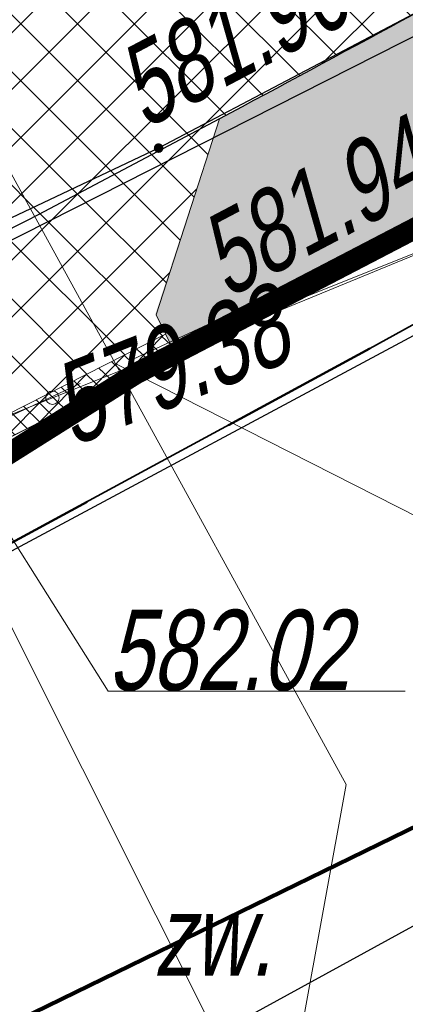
# Model space of a CAD drawing. Header units: metres. Extents: x 7403618 to 7449367, y 5479833 to 5516047.
# Tile 48 of 72: x 7449076.3 to 7449079.9, y 5479910.19 to 5479919.38. Entities that reach past the tile are written whole.
import ezdxf

# ---------------------------------------------------------------- set-up
doc = ezdxf.new("R2010")
doc.units = ezdxf.units.M
doc.header["$MEASUREMENT"] = 0
for name, pattern in [('0.5_0.5', [1, 0.5, -0.5]), ('3_SUKP', [0]), ('3_SUWP', [0]), ('414-500', [1, 0.5, -0.5]), ('DASHDOT', [1, 0.5, -0.25, 0, -0.25]), ('GUK', [2, 1.5, -0.5]), ('KTCR02-500', [1.5, 1, -0.5])]:
    doc.linetypes.add(name, pattern=pattern)
doc.layers.get('0').update_dxf_attribs({"linetype": 'CONTINUOUS', "lineweight": 9})
for name, color, linetype, lineweight in [('0_kraw_najazd', 212, 'CONTINUOUS', 30), ('0_kraw_wysoki', 152, 'CONTINUOUS', 30), ('_MPZP_linie rozgraniczajace', 7, 'CONTINUOUS', 0), ('_MPZP_NLZ', 212, 'LINIAZAB', 15), ('E_Dzialki', 114, 'CONTINUOUS', 35), ('E_Kontury', 3, 'GUK', 18), ('KANDESZCZ', 82, 'CONTINUOUS', 30), ('kilometraż', 251, 'CONTINUOUS', 9), ('KTCR02', 7, 'CONTINUOUS', 15), ('KTKR01', 7, 'CONTINUOUS', 15), ('mdcp', 253, 'CONTINUOUS', 5), ('OSIE', 30, 'DASHDOT', 30), ('OTK_E_T_3', 7, 'CONTINUOUS', 0), ('RTPW02', 7, 'CONTINUOUS', 15), ('SUKP_L_0', 34, '3_SUKP', 18), ('SUKR_T_0', 34, 'CONTINUOUS', 18), ('SUWP_L_0', 5, '3_SUWP', 18), ('wodociag_proj', 150, 'CONTINUOUS', 25), ('Wymiary', 5, 'CONTINUOUS', 13)]:
    doc.layers.add(name, color=color, linetype=linetype, lineweight=lineweight)
doc.layers.add('Zakres', color=7, linetype='414-500', true_color=0x3a9db6)
doc.styles.get("Standard").update_dxf_attribs({"font": 'verdana.ttf', "width": 0.75})
doc.styles.add('Style-WORKING_1250 I 0.20944', font='WORKING_1250.shx', dxfattribs={"oblique": 12})
doc.linetypes.add('LINIAZAB', pattern='A,0,-0.248511,[1,linia rozgraniczajaca.shx,S=0.1,R=305.396677,X=0,Y=-0.0009109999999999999],-0.350123', length=0.598634)
pattern_1 = [(45, (0, 0), (-0.2651650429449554, 0.2651650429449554), []), (135, (0, 0), (-0.2651650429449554, -0.2651650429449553), [])]

# ---------------------------------------------------------------- blocks, each defined once
blk = doc.blocks.new('4_SUPS_1')
at = {"layer": 'SUKR_T_0', "linetype": 'Continuous', "lineweight": 13}
blk.add_circle((1.490116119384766e-08, 0), 0.625, dxfattribs=at)
blk = doc.blocks.new('RTPW02_1')
at = {"linetype": 'ByBlock', "lineweight": -2}
h = blk.add_hatch(color=0, dxfattribs=at)
edge = h.paths.add_edge_path()
edge.add_arc((0, 0), 0.045, 0, 360)
blk = doc.blocks.new('mpzp_Borek')
at = {"layer": '_MPZP_linie rozgraniczajace', "color": 212, "linetype": 'Continuous', "lineweight": 30, "flags": 128}
blk.add_lwpolyline([(-6.394068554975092, 36.36666565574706), (-0.7159204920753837, 24.66261445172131), (-6.174270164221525, 16.68461692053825), (-20.26478518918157, 10.24084968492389), (-45.51567588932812, -7.137596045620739), (-70.87889941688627, -22.8772011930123), (-106.3142878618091, -36.02770042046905), (-142.7278017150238, -46.15974824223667), (-164.888052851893, -49.54043373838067), (-163.3077250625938, -59.89941588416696), (-140.5718155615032, -56.43091008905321), (-104.6775495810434, -45.98101945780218), (-65.69864661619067, -30.25132336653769), (-46.91640406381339, -20.17910148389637), (-18.39806026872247, -0.6023229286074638), (-4.775184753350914, 7.356496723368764), (3.565664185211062, 8.09292726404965)], dxfattribs=at)
at = {"layer": '_MPZP_NLZ', "linetype": 'LINIAZAB', "lineweight": 90, "ltscale": 2, "flags": 128}
blk.add_lwpolyline([(-5.207465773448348, 2.419386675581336), (-17.61521851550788, -5.001510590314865), (-47.24135798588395, -25.40552353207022), (-67.92482346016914, -35.50075886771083), (-96.85495286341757, -47.66939686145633), (-125.1969735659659, -56.64847966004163), (-143.7645619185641, -61.03637830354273), (-160.9982277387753, -63.36840835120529)], dxfattribs=at)
blk = doc.blocks.new('MDCP_borek')
at = {"layer": 'E_Dzialki', "lineweight": 35}
for p, q in [((150.252739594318, -66.35313309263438), (148.1527395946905, -67.51313309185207)), ((150.252739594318, -66.35313309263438), (148.1527395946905, -67.51313309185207)), ((148.1527395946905, -67.51313309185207), (133.2727395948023, -75.58313309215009)), ((148.1527395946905, -67.51313309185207), (133.2727395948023, -75.58313309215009))]:
    blk.add_line(p, q, dxfattribs=at)
at = {"layer": 'E_Kontury', "lineweight": 13}
for p, q in [((150.252739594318, -66.35313309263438), (148.1527395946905, -67.51313309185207)), ((150.252739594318, -66.35313309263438), (148.1527395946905, -67.51313309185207)), ((148.1527395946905, -67.51313309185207), (133.2727395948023, -75.58313309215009)), ((148.1527395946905, -67.51313309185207), (133.2727395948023, -75.58313309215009))]:
    blk.add_line(p, q, dxfattribs=at)
at = {"layer": 'KTCR02', "color": 252, "linetype": 'KTCR02-500', "lineweight": 13, "true_color": 0x939598, "flags": 128}
blk.add_lwpolyline([(170.0827395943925, -53.56313309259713), (164.6827395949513, -57.07313309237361), (154.0327395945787, -63.23313309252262), (149.5427395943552, -65.94313309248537), (141.092739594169, -69.86313309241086), (138.0827395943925, -71.45313309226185), (136.8127395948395, -71.94313309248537), (131.8627395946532, -74.08313309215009), (126.1727395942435, -76.50313309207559), (117.8027395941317, -80.00313309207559), (110.232739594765, -82.77313309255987), (104.0127395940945, -85.01313309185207), (97.39273959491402, -87.14313309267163), (91.37273959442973, -88.92313309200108), (81.70273959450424, -91.36313309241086), (69.26273959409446, -94.2431330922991), (62.822739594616, -96.09313309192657), (60.12273959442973, -96.90313309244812), (58.13273959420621, -97.6631330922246), (56.27273959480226, -99.46313309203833), (54.27273959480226, -102.0631330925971), (53.05273959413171, -105.4931330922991), (52.39273959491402, -109.0531330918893), (53.31273959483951, -113.6531330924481), (52.96273959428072, -113.8831330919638)], dxfattribs=at)
blk.add_lwpolyline([(170.0827395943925, -53.56313309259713), (164.6827395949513, -57.07313309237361), (154.0327395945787, -63.23313309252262), (149.5427395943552, -65.94313309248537), (141.092739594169, -69.86313309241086), (138.0827395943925, -71.45313309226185), (136.8127395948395, -71.94313309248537), (131.8627395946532, -74.08313309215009), (126.1727395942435, -76.50313309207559), (117.8027395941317, -80.00313309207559), (110.232739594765, -82.77313309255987), (104.0127395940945, -85.01313309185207), (97.39273959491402, -87.14313309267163), (91.37273959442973, -88.92313309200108), (81.70273959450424, -91.36313309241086), (69.26273959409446, -94.2431330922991), (62.822739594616, -96.09313309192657), (60.12273959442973, -96.90313309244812), (58.13273959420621, -97.6631330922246), (56.27273959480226, -99.46313309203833), (54.27273959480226, -102.0631330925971), (53.05273959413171, -105.4931330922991), (52.39273959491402, -109.0531330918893), (53.31273959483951, -113.6531330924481), (52.96273959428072, -113.8831330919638)], dxfattribs=at)
at = {"layer": 'KTKR01', "color": 252, "linetype": 'Continuous', "lineweight": 30, "true_color": 0x939598, "flags": 128}
blk.add_lwpolyline([(191.7627395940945, -36.62313309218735), (182.3327395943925, -43.07313309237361), (174.1127395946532, -48.73313309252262), (169.1327395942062, -52.17313309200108), (164.732739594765, -55.15313309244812), (159.5527395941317, -58.28313309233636), (155.4327395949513, -60.67313309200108), (151.662739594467, -62.75313309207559), (146.1827395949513, -65.64313309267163), (140.7427395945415, -68.22313309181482), (132.6727395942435, -71.90313309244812), (125.7427395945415, -74.90313309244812), (121.7427395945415, -76.61313309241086), (115.8327395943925, -78.97313309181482), (110.1227395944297, -81.13313309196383), (103.1727395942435, -83.58313309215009), (99.01273959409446, -84.93313309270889), (95.03273959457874, -86.15313309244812), (89.43273959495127, -87.83313309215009), (85.072739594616, -88.86313309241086), (75.76273959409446, -91.20313309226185)], dxfattribs=at)
blk.add_lwpolyline([(191.7627395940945, -36.62313309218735), (182.3327395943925, -43.07313309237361), (174.1127395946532, -48.73313309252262), (169.1327395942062, -52.17313309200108), (164.732739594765, -55.15313309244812), (159.5527395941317, -58.28313309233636), (155.4327395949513, -60.67313309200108), (151.662739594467, -62.75313309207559), (146.1827395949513, -65.64313309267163), (140.7427395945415, -68.22313309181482), (132.6727395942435, -71.90313309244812), (125.7427395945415, -74.90313309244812), (121.7427395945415, -76.61313309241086), (115.8327395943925, -78.97313309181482), (110.1227395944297, -81.13313309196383), (103.1727395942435, -83.58313309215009), (99.01273959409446, -84.93313309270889), (95.03273959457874, -86.15313309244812), (89.43273959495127, -87.83313309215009), (85.072739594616, -88.86313309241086), (75.76273959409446, -91.20313309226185)], dxfattribs=at)
at = {"layer": 'SUKP_L_0', "linetype": 'Continuous', "lineweight": 13}
for p, q in [((145.1927395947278, -67.97313309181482), (152.6427395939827, -64.9931330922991)), ((145.1927395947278, -67.97313309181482), (152.6427395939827, -64.9931330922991)), ((144.232739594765, -68.36313309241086), (145.1927395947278, -67.97313309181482)), ((144.232739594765, -68.36313309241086), (145.1927395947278, -67.97313309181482))]:
    blk.add_line(p, q, dxfattribs=at)
at = {"layer": 'SUKR_T_0', "linetype": 'Continuous', "lineweight": 13}
for p, q in [((144.2327395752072, -68.36313318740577), (145.7127395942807, -70.71313309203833)), ((144.2327395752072, -68.36313318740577), (145.7127395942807, -70.71313309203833)), ((145.7127395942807, -70.71313309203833), (148.4812910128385, -70.71313309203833)), ((145.7127395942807, -70.71313309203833), (148.4812910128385, -70.71313309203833))]:
    blk.add_line(p, q, dxfattribs=at)
at = {"layer": 'SUWP_L_0', "linetype": 'Continuous', "lineweight": 13}
for p, q in [((147.9327395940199, -71.58313309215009), (139.4627395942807, -56.13313309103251)), ((147.9327395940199, -71.58313309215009), (139.4627395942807, -56.13313309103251)), ((146.7995916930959, -77.8026403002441), (147.9327395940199, -71.58313309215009)), ((146.7995916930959, -77.8026403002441), (147.9327395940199, -71.58313309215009))]:
    blk.add_line(p, q, dxfattribs=at)
blk.add_blockref('mpzp_Borek', (205.3968539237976, -41.89200113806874))
blk.add_blockref('mpzp_Borek', (205.3968539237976, -41.89200113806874))
at = {"layer": 'RTPW02', "color": 252, "linetype": 'Continuous', "lineweight": 13, "true_color": 0x939598}
blk.add_blockref('RTPW02_1', (146.1827395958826, -65.64313309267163), dxfattribs=at)
blk.add_blockref('RTPW02_1', (146.1827395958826, -65.64313309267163), dxfattribs=at)
at = {"layer": 'SUKR_T_0', "linetype": 'Continuous', "lineweight": 13, "xscale": 0.1, "yscale": 0.1, "zscale": 0.1}
blk.add_blockref('4_SUPS_1', (145.1927395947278, -67.97313309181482), dxfattribs=at)
blk.add_blockref('4_SUPS_1', (145.1927395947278, -67.97313309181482), dxfattribs=at)
at = {"layer": 'OTK_E_T_3', "color": 252, "lineweight": 13, "true_color": 0x939598, "insert": (146.6896980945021, -72.99304449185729), "char_height": 0.75, "attachment_point": 5, "line_spacing_factor": 0.6}
blk.add_mtext('\\FWORKING_1250;\\Q12;\\H1x;\\W0.733333;zw.', dxfattribs=at)
blk.add_mtext('\\FWORKING_1250;\\Q12;\\H1x;\\W0.733333;zw.', dxfattribs=at)
at = {"layer": 'RTPW02', "color": 252, "linetype": 'Continuous', "lineweight": 13, "true_color": 0x939598, "style": 'Style-WORKING_1250 I 0.20944', "oblique": 12, "width": 0.725}
for s, p in [('581.96', (146.0505443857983, -65.47214574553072)), ('581.96', (146.0505443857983, -65.47214574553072)), ('581.94', (146.8172559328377, -67.05235821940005)), ('581.94', (146.8172559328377, -67.05235821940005))]:
    blk.add_text(s, height=0.75, rotation=27.80592095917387, dxfattribs=at).set_placement(p)
at = {"layer": 'SUKR_T_0', "lineweight": 13, "insert": (145.2386740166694, -68.08938724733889), "char_height": 0.75, "attachment_point": 4, "line_spacing_factor": 0.6}
for rotation in [21.56000119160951, 21.560001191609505]:
    blk.add_mtext('\\FWORKING_1250;\\Q12;\\H1x;\\W0.733333;579.38', dxfattribs=dict(at, rotation=rotation))
at = {"layer": 'SUKR_T_0', "lineweight": 13, "insert": (145.7127395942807, -70.71313309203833), "char_height": 0.75, "attachment_point": 7, "line_spacing_factor": 0.6}
blk.add_mtext('\\FWORKING_1250;\\Q12;\\H1x;\\W0.733333;582.02', dxfattribs=at)
blk.add_mtext('\\FWORKING_1250;\\Q12;\\H1x;\\W0.733333;582.02', dxfattribs=at)
blk = doc.blocks.new('Dzialki_Borek')
at = {"layer": 'E_Dzialki', "lineweight": 35}
for p, q in [((99.98104204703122, -20.01879597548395), (97.88104204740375, -21.17879597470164)), ((97.88104204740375, -21.17879597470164), (83.00104204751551, -29.24879597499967))]:
    blk.add_line(p, q, dxfattribs=at)
blk = doc.blocks.new('pas_drogowy')
at = {"layer": 'E_Dzialki', "color": 242, "linetype": '0.5_0.5', "lineweight": 50, "ltscale": 3, "true_color": 0xcd2027}
for p, q in [((110.0800000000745, -16.82000000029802), (107.980000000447, -17.97999999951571)), ((110.0800000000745, -16.82000000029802), (107.980000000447, -17.97999999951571)), ((107.980000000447, -17.97999999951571), (93.1000000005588, -26.04999999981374)), ((107.980000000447, -17.97999999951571), (93.1000000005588, -26.04999999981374))]:
    blk.add_line(p, q, dxfattribs=at)

msp = doc.modelspace()

# ---------------------------------------------------------------- hatches: boundary and pattern name
at = {"true_color": 0x636466, "transparency": 33554597}
h = msp.add_hatch(color=251, dxfattribs=at)
h.dxf.hatch_style = 1
edge = h.paths.add_edge_path()
edge.add_line((7449138.132715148, 5479960.776031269), (7449136.060730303, 5479962.17491611))
edge.add_arc((7449132.331157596, 5479964.692908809), 4.499999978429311, 289.6847573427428, 325.97504496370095, ccw=False)
edge.add_line((7449133.846959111, 5479960.455887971), (7449134.691964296, 5479958.093900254))
edge.add_line((7449134.691964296, 5479958.093900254), (7449135.020737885, 5479958.230234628))
edge.add_arc((7449132.331157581, 5479964.692908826), 7.000000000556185, 292.5956827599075, 325.9750448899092)
edge = h.paths.add_edge_path()
edge.add_arc((7448968.985379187, 5479897.837395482), 3.999999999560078, 14.18136866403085, 70.81435755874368)
edge.add_line((7448970.29989914, 5479901.615230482), (7448971.801431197, 5479895.673110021))
edge.add_line((7448971.801431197, 5479895.673110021), (7448971.450757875, 5479894.367361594))
edge.add_line((7448971.450757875, 5479894.367361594), (7448973.835431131, 5479894.970989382))
edge.add_line((7448973.835431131, 5479894.970989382), (7448972.863479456, 5479898.817364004))
h.paths.add_polyline_path([(7448973.330527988, 5479888.815313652), (7448974.778599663, 5479891.244940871), (7448973.835431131, 5479894.970989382), (7448971.450757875, 5479894.367361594), (7448971.86157287, 5479892.683239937), (7448972.75, 5479889.04), (7448972.840162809, 5479888.691188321)])
edge = h.paths.add_edge_path()
edge.add_arc((7448975.907807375, 5479874.55843993), 2.999999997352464, 297.7196980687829, 374.2048168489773)
edge.add_line((7448978.816081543, 5479875.294606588), (7448977.953676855, 5479878.701592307))
edge.add_line((7448977.953676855, 5479878.701592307), (7448976.619016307, 5479883.974255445))
edge.add_line((7448976.619016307, 5479883.974255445), (7448974.18938909, 5479885.422327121))
edge.add_line((7448974.18938909, 5479885.422327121), (7448973.716084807, 5479885.302520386))
edge.add_line((7448973.716084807, 5479885.302520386), (7448973.74, 5479885.21))
edge.add_line((7448973.74, 5479885.21), (7448974.928909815, 5479879.852251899))
edge.add_line((7448974.928909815, 5479879.852251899), (7448976.11, 5479874.55))
edge.add_line((7448976.11, 5479874.55), (7448976.54, 5479874.63))
edge.add_line((7448976.54, 5479874.63), (7448977.30324652, 5479871.902738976))
edge = h.paths.add_edge_path()
edge.add_arc((7448963.940845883, 5480132.365312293), 242.4999992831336, 298.1007414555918, 299.9233017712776)
edge.add_line((7449084.909608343, 5479922.192031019), (7449086.834023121, 5479921.688886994))
edge.add_line((7449086.834023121, 5479921.688886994), (7449087.153130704, 5479921.137684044))
edge.add_arc((7391380.449488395, 5591206.83450353), 125357.7678560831, 297.40559555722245, 297.4087963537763, ccw=False)
edge.add_arc((7449127.238906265, 5479824.653508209), 104.1224578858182, 116.4038525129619, 118.3765847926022)
edge.add_line((7449077.753179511, 5479916.264910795), (7449077.570625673, 5479916.632774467))
edge.add_line((7449077.570625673, 5479916.632774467), (7449078.163994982, 5479918.451026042))
edge = h.paths.add_edge_path()
edge.add_arc((7448963.940846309, 5480132.365311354), 242.499998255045, 295.6425719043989, 296.2927156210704)
edge.add_line((7449071.35796925, 5479914.953695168), (7449073.118197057, 5479914.356943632))
edge.add_line((7449073.118197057, 5479914.356943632), (7449073.296008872, 5479913.998635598))
edge.add_arc((7448937.399040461, 5480186.93809999), 304.8998806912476, 296.2060261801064, 296.46878225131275, ccw=False)
edge.add_line((7449072.04289516, 5479913.378290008), (7449068.407007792, 5479911.676434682))
edge.add_line((7449068.407007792, 5479911.676434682), (7449068.253296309, 5479912.00426224))
edge.add_line((7449068.253296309, 5479912.00426224), (7449068.884104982, 5479913.748839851))
edge = h.paths.add_edge_path()
edge.add_arc((7448963.940844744, 5480132.365314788), 242.50000203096, 291.6027973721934, 294.2007081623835)
edge.add_line((7449063.349915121, 5479911.17741342), (7449065.070070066, 5479910.555435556))
edge.add_line((7449065.070070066, 5479910.555435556), (7449065.240499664, 5479910.191952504))
edge.add_line((7449065.240499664, 5479910.191952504), (7449064.209648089, 5479909.703975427))
edge.add_line((7449064.209648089, 5479909.703975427), (7449058.8, 5479907.54))
edge.add_line((7449058.8, 5479907.54), (7449057.19, 5479906.89))
edge.add_line((7449057.19, 5479906.89), (7449052.87, 5479905.12))
edge.add_line((7449052.87, 5479905.12), (7449052.467491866, 5479904.952942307))
edge.add_line((7449052.467491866, 5479904.952942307), (7449052.428435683, 5479905.050788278))
edge.add_line((7449052.428435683, 5479905.050788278), (7449053.222057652, 5479906.898873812))
edge = h.paths.add_edge_path()
edge.add_arc((7448963.94091769, 5480132.365115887), 242.4997901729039, 290.0389534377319, 290.200748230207)
edge.add_line((7449047.67863053, 5479904.781848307), (7449049.642199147, 5479903.938634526))
edge.add_line((7449049.642199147, 5479903.938634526), (7449049.696408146, 5479903.802826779))
edge.add_line((7449049.696408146, 5479903.802826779), (7449049.28, 5479903.63))
edge.add_line((7449049.28, 5479903.63), (7449046.390000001, 5479902.41))
edge.add_line((7449046.390000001, 5479902.41), (7449046.197615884, 5479902.341885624))
edge.add_line((7449046.197615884, 5479902.341885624), (7449046.116157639, 5479902.558870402))
edge.add_line((7449046.116157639, 5479902.558870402), (7449047.035636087, 5479904.546293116))
edge = h.paths.add_edge_path()
edge.add_line((7449108.968512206, 5479937.799393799), (7449105.952373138, 5479935.722328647))
edge.add_line((7449105.952373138, 5479935.722328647), (7449105.391639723, 5479933.067373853))
edge.add_line((7449105.391639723, 5479933.067373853), (7449105.656061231, 5479932.667549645))
edge.add_arc((7448937.398989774, 5480186.93820355), 304.8999959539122, 303.4935747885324, 304.5532540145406)
edge.add_line((7449110.32972502, 5479935.822755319), (7449111.544648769, 5479936.659412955))
edge.add_line((7449111.544648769, 5479936.659412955), (7449117.01, 5479940.46))
edge.add_line((7449117.01, 5479940.46), (7449117.706891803, 5479940.934479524))
edge.add_line((7449117.706891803, 5479940.934479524), (7449120.810000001, 5479943.04))
edge.add_line((7449120.810000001, 5479943.04), (7449121.02852952, 5479942.992559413))
edge.add_arc((7449185.548498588, 5479835.866047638), 125.0556513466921, 114.49548646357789, 121.05964143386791, ccw=False)
edge.add_arc((7449136.383070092, 5479943.256511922), 6.949224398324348, 75.44977175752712, 112.732113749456, ccw=False)
edge.add_line((7449138.128914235, 5479949.982859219), (7449141.725781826, 5479950.377455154))
edge.add_line((7449141.725781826, 5479950.377455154), (7449141.663851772, 5479950.941967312))
edge.add_arc((7449136.463573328, 5479943.596417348), 9.000000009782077, 54.70343351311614, 89.30730776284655)
edge.add_arc((7449136.463554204, 5479943.596508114), 8.999909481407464, 89.30717903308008, 114.4984783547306)
edge.add_arc((7449185.601877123, 5479835.764710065), 127.4999999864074, 114.498478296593, 124.5532540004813)
edge.add_line((7449113.287449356, 5479940.773631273), (7449108.968512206, 5479937.799393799))
h.paths.add_polyline_path([(7449014.762569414, 5479892.69178986), (7449014.641086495, 5479893.13619867), (7449012.290843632, 5479894.472522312), (7448996.108326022, 5479890.400913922), (7448994.656761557, 5479887.973371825), (7448994.737253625, 5479887.653449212)])
edge = h.paths.add_edge_path()
edge.add_line((7448987.503734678, 5479885.833506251), (7448991.827923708, 5479886.92146599))
edge.add_line((7448991.827923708, 5479886.92146599), (7448991.747431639, 5479887.241388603))
edge.add_line((7448991.747431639, 5479887.241388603), (7448989.319759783, 5479888.693030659))
edge.add_line((7448989.319759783, 5479888.693030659), (7448986.935227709, 5479888.093085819))
edge.add_arc((7448988.887182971, 5479880.334872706), 8.000000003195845, 104.1224141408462, 179.9198940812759)
edge.add_line((7448980.887190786, 5479880.346057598), (7448983.187554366, 5479880.292861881))
edge.add_line((7448983.187554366, 5479880.292861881), (7448983.217410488, 5479880.385666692))
edge.add_arc((7448988.887182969, 5479880.334872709), 5.670000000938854, 104.12241413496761, 179.4867160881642, ccw=False)
edge = h.paths.add_edge_path()
edge.add_line((7449033.791762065, 5479898.193080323), (7449033.903092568, 5479897.850459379))
edge.add_line((7449033.903092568, 5479897.850459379), (7449036.795165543, 5479898.818373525))
edge.add_line((7449036.795165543, 5479898.818373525), (7449036.8, 5479898.810000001))
edge.add_line((7449036.8, 5479898.810000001), (7449041.600000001, 5479900.72))
edge.add_line((7449041.600000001, 5479900.72), (7449042.689999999, 5479901.1))
edge.add_line((7449042.689999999, 5479901.1), (7449042.897717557, 5479901.173543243))
edge.add_line((7449042.897717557, 5479901.173543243), (7449042.841256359, 5479901.323942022))
edge.add_line((7449042.841256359, 5479901.323942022), (7449040.630144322, 5479902.310968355))
edge.add_arc((7448963.94084489, 5480132.365314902), 242.5000020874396, 287.03863297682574, 288.43596134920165, ccw=False)
edge.add_line((7449034.997334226, 5479900.509268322), (7449033.791762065, 5479898.193080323))
edge = h.paths.add_edge_path()
edge.add_line((7449099.032881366, 5479928.122722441), (7449102.796331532, 5479930.631317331))
edge.add_line((7449102.796331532, 5479930.631317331), (7449102.475151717, 5479931.132399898))
edge.add_line((7449102.475151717, 5479931.132399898), (7449099.987603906, 5479931.622867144))
edge.add_arc((7448963.940844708, 5480132.365314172), 242.5000014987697, 301.4372489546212, 304.12619805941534, ccw=False)
edge.add_line((7449090.420219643, 5479925.461427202), (7449089.863146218, 5479923.442295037))
edge.add_line((7449089.863146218, 5479923.442295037), (7449090.179214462, 5479922.895297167))
edge.add_arc((7449082.78771715, 5479949.107365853), 27.23429414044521, 285.7478321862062, 285.7481361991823)
edge.add_line((7449090.179353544, 5479922.895336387), (7449092.670140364, 5479924.153305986))
edge.add_line((7449092.670140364, 5479924.153305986), (7449099.032881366, 5479928.122722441))
at = {"true_color": 0x991b1e, "transparency": 33554597}
h = msp.add_hatch(dxfattribs=at)
h.set_pattern_fill('GRAVEL', color=244)
h.set_pattern_definition([(228.012787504, (0.72, 1), (-8.000000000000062, -9.000000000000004), [0.134536, -13.3190880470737]), (184.969740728, (0.63, 0.9), (11.99999999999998, 1.000000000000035), [0.230868, -22.85592476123]), (132.510447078, (0.4, 0.88), (10.00000000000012, -10.99999999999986), [0.162788, -16.1160325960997]), (267.273689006, (0.01, 0.63), (1.000000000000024, 20.00000000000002), [0.210238, -20.813558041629]), (292.833654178, (0, 0.42), (-4.999999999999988, 12.00000000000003), [0.206155, -20.4093731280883]), (357.273689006, (0.08, 0.23), (-20.00000000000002, 1.000000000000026), [0.210238, -20.813558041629]), (37.6942404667, (0.29, 0.22), (-13, -9.999999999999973), [0.278029, -27.524848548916]), (72.2553283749, (0.51, 0.39), (7.000000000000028, 22), [0.2624879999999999, -25.98632149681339]), (121.429565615, (0.59, 0.64), (-8.00000000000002, 12.99999999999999), [0.21095, -20.884073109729]), (175.236358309, (0.48, 0.82), (10.99999999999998, -1.000000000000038), [0.240832, -11.8007625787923]), (222.397437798, (0.24, 0.84), (-11.99999999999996, -10.99999999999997), [0.311448, -30.8333750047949]), (138.814074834, (1, 0.62), (-7.000000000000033, 6), [0.106301, -10.5238448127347]), (171.46923439, (0.92, 0.69), (13, -1.999999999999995), [0.202237, -20.021511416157]), (225, (0.72, 0.72), (-1.110223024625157e-16, -0.9999999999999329), [0.141421, -1.2727925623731]), (203.198590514, (0.65, 0.84), (4.999999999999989, 1.999999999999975), [0.076158, -7.5396151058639]), (291.801409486, (0.58, 0.81), (-0.9999999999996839, 3.000000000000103), [0.107703, -5.2774618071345]), (30.96375653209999, (0.62, 0.71), (3.000000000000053, 1.99999999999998), [0.174929, -5.656022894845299]), (161.565051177, (0.77, 0.8), (2.000000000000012, -0.9999999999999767), [0.126491, -3.035786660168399]), (16.389540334, (0, 0.81), (9.999999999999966, 3.000000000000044), [0.1772, -17.5428451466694]), (70.3461759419, (0.17, 0.86), (-4.00000000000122, -11.0000000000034), [0.148661, -14.717407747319]), (293.198590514, (0.77, 1), (-1.99999999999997, 4.999999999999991), [0.152315, -7.4634581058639]), (343.610459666, (0.83, 0.86), (-9.999999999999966, 3.000000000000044), [0.1772, -17.54284514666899]), (339.44395478, (0, 0.19), (-5.000000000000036, 2.000000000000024), [0.17088, -8.373123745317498]), (294.775140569, (0.16, 0.13), (-5.000000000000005, 11), [0.143178, -14.174643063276]), (66.8014094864, (0.78, 0), (1.999999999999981, 4.99999999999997), [0.152315, -7.4634581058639]), (17.3540246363, (0.84, 0.14), (-12.99999999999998, -3.999999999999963), [0.167631, -16.59542361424]), (69.44395478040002, (0.29, 0), (-2.000000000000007, -4.999999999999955), [0.08543999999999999, -8.458563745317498]), (101.309932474, (0.72, 0), (-0.9999999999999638, 4.000000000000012), [0.05099, -5.0480295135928]), (165.963756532, (0.71, 0.05), (2.999999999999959, -1.000000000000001), [0.206155, -3.9169506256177]), (186.009005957, (0.51, 0.1), (10.00000000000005, 0.9999999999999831), [0.19105, -18.9139231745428]), (303.690067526, (0.62, 0.62), (-0.9999999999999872, 1.999999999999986), [0.144222, -3.461329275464]), (353.157226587, (0.7, 0.5), (17.00000000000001, -2.000000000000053), [0.251794, -24.9275626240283]), (60.9453959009, (0.95, 0.47), (-3.999999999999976, -6.999999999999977), [0.102956, -10.192674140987]), (90, (1, 0.56), (-0.9999999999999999, 1), [0.06, -0.94]), (120.256437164, (0.49, 0.13), (4.000000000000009, -7.000000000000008), [0.138924, -13.7535199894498]), (48.01278750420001, (0.42, 0.25), (8, 8.999999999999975), [0.269072, -13.1845520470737]), (0, (0.6, 0.45), (1, 1), [0.26, -0.74]), (325.3048464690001, (0.86, 0.45), (10.00000000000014, -6.999999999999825), [0.158114, -15.653274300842]), (254.054604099, (0.99, 0.36), (-1.000000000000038, -4.000000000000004), [0.145602, -7.1345078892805]), (207.645975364, (0.95, 0.22), (-18.99999999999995, -10.00000000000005), [0.237065, -23.4694741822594]), (175.42607874, (0.74, 0.11), (-12.99999999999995, 1.000000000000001), [0.250799, -24.8290734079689])])
edge = h.paths.add_edge_path()
edge.add_line((7449134.691964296, 5479958.093900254), (7449134.439006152, 5479958.800977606))
edge.add_arc((7449185.601877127, 5479835.764710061), 133.2499999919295, 112.5792845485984, 124.5532539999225)
edge.add_line((7449110.026210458, 5479945.509327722), (7449098.218812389, 5479937.378159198))
edge.add_arc((7448963.94084552, 5480132.365312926), 236.7500000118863, 302.6563567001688, 304.55325399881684, ccw=False)
edge.add_line((7449091.690948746, 5479933.040267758), (7449092.95622043, 5479932.96299839))
edge.add_arc((7448963.940845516, 5480132.365312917), 237.5000000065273, 302.9032879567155, 304.5532539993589)
edge.add_line((7449098.64419137, 5479936.760459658), (7449110.451589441, 5479944.891628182))
edge.add_arc((7449185.601877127, 5479835.764710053), 132.499999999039, 112.59568273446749, 124.5532539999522, ccw=False)
edge = h.paths.add_edge_path()
edge.add_arc((7448963.940845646, 5480132.365312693), 236.7499997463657, 301.32275353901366, 301.48087624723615, ccw=False)
edge.add_line((7449087.017321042, 5479930.12104557), (7449087.407217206, 5479929.446884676))
edge.add_line((7449087.407217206, 5479929.446884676), (7449087.521494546, 5479929.527738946))
edge.add_line((7449087.521494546, 5479929.527738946), (7449087.57499766, 5479930.461477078))
edge = h.paths.add_edge_path()
edge.add_line((7449086.542310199, 5479928.944952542), (7449086.161797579, 5479929.602886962))
edge.add_arc((7448963.940845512, 5480132.365312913), 236.7500000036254, 298.1204522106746, 301.08069427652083, ccw=False)
edge.add_line((7449075.527449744, 5479923.561595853), (7449076.585398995, 5479923.278119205))
edge.add_arc((7448963.940845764, 5480132.365312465), 237.4999994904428, 298.3133179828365, 300.6091108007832)
edge.add_line((7449084.870686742, 5479927.95830838), (7449085.730183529, 5479928.469243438))
edge.add_line((7449085.730183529, 5479928.469243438), (7449086.542310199, 5479928.944952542))
edge = h.paths.add_edge_path()
edge.add_arc((7448963.940847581, 5480132.365308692), 236.7499953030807, 294.2967346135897, 296.8688429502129, ccw=False)
edge.add_line((7449061.354572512, 5479916.585035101), (7449062.348194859, 5479916.212025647))
edge.add_arc((7448963.940847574, 5480132.365308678), 237.4999952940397, 294.4781839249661, 296.7081011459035)
edge.add_line((7449070.68410644, 5479920.204698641), (7449070.939934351, 5479921.174031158))
edge = h.paths.add_edge_path()
edge.add_line((7449055.90628135, 5479914.204136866), (7449054.154296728, 5479913.477022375))
edge.add_arc((7449067.390322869, 5479878.71668284), 37.19507484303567, 110.8458095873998, 111.9899288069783)
edge.add_line((7449053.462864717, 5479913.205804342), (7449053.75334256, 5479912.514260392))
edge.add_arc((7449067.390322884, 5479878.716682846), 36.44507484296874, 110.82846899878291, 111.97357685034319, ccw=False)
edge.add_line((7449054.431496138, 5479912.780039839), (7449055.527446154, 5479913.234884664))
edge.add_line((7449055.527446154, 5479913.234884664), (7449055.90628135, 5479914.204136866))
edge = h.paths.add_edge_path()
edge.add_line((7449050.962452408, 5479911.382304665), (7449051.895513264, 5479911.7520168))
edge.add_line((7449051.895513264, 5479911.7520168), (7449052.830307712, 5479912.127002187))
edge.add_line((7449052.830307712, 5479912.127002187), (7449052.540738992, 5479912.81891377))
edge.add_arc((7448963.940845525, 5480132.365312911), 236.7499999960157, 284.52356249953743, 291.9769757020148, ccw=False)
edge.add_line((7449023.312567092, 5479903.180755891), (7449024.271205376, 5479902.655718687))
edge.add_arc((7448963.940845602, 5480132.365312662), 237.4999997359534, 284.7156754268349, 291.4941831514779)
h.paths.add_polyline_path([(7448993.473135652, 5479895.667214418), (7448987.74067276, 5479894.224935), (7448988.651001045, 5479893.680598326), (7448992.95259713, 5479894.762873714)])
edge = h.paths.add_edge_path()
edge.add_arc((7448981.560845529, 5479897.052551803), 5.000000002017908, 194.2048168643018, 274.010160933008)
edge.add_line((7448981.910512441, 5479892.064793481), (7448982.423784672, 5479892.887213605))
edge.add_arc((7448981.566794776, 5479897.056888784), 4.256832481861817, 194.2417570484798, 281.6142198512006, ccw=False)
edge.add_line((7448977.440790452, 5479896.009649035), (7448975.558685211, 5479903.445027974))
edge.add_arc((7449070.319951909, 5479927.431791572), 97.74999997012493, 183.9464698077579, 194.2048168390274, ccw=False)
edge.add_line((7448972.801738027, 5479920.704202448), (7448972.026841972, 5479931.936529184))
edge.add_line((7448972.026841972, 5479931.936529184), (7448971.465386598, 5479934.273184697))
edge.add_line((7448971.465386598, 5479934.273184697), (7448971.117100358, 5479934.226187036))
edge.add_line((7448971.117100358, 5479934.226187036), (7448972.053516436, 5479920.652584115))
edge.add_arc((7449070.319951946, 5479927.431791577), 98.50000000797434, 183.9464698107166, 194.204816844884)
edge.add_line((7448974.831616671, 5479903.260986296), (7448976.71372191, 5479895.825607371))
h.paths.add_polyline_path([(7448998.765053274, 5479896.99865328), (7448999.675287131, 5479896.454292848), (7449017.484804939, 5479900.935141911), (7449017.976070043, 5479901.832117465)])
at = {"true_color": 0xcd2027, "transparency": 33554597}
h = msp.add_hatch(dxfattribs=at)
h.set_pattern_fill('ANSI37', color=242, scale=3)
h.set_pattern_definition(pattern_1)
edge = h.paths.add_edge_path()
edge.add_arc((7448967.63972726, 5479932.318543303), 0.4999999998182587, -129.0980800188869, 0.4869068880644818, ccw=False)
edge.add_line((7448967.324402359, 5479931.930509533), (7448962.107361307, 5479936.169993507))
edge.add_line((7448962.107361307, 5479936.169993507), (7448960.081977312, 5479933.950222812))
edge.add_line((7448960.081977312, 5479933.950222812), (7448966.921501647, 5479928.392272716))
edge.add_arc((7448963.76825264, 5479924.511935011), 5.000000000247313, 5.49636421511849, 50.901920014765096, ccw=False)
edge.add_line((7448968.745264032, 5479924.990847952), (7448968.139709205, 5479932.322792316))
h.paths.add_polyline_path([(7449085.863935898, 5479937.863468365), (7449083.319260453, 5479936.179222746), (7449087.625857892, 5479931.349091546), (7449087.578700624, 5479930.526101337), (7449087.521494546, 5479929.527738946), (7449087.576032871, 5479929.566326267), (7449092.95622043, 5479932.96299839), (7449090.046513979, 5479933.140692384)])
h.paths.add_polyline_path([(7448997.249406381, 5479897.905077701), (7448996.307563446, 5479901.649673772), (7448993.392436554, 5479900.940326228), (7448994.34002895, 5479897.173283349), (7448992.95259713, 5479894.762873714), (7448999.67528713, 5479896.454292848)])
edge = h.paths.add_edge_path()
edge.add_line((7449020.615140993, 5479907.540467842), (7449017.696371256, 5479906.833126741))
edge.add_line((7449017.696371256, 5479906.833126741), (7449018.756652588, 5479903.257342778))
edge.add_line((7449018.756652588, 5479903.257342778), (7449017.484804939, 5479900.935141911))
edge.add_arc((7448717.710024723, 5481097.568465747), 1233.611053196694, 284.0640199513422, 284.3891912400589)
edge.add_line((7449024.271205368, 5479902.655718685), (7449021.63620227, 5479904.098885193))
edge.add_line((7449021.63620227, 5479904.098885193), (7449020.615140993, 5479907.540467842))
edge = h.paths.add_edge_path()
edge.add_line((7449057.779776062, 5479921.55615743), (7449054.66628427, 5479919.944588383))
edge.add_line((7449054.66628427, 5479919.944588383), (7449056.518364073, 5479915.77015431))
edge.add_line((7449056.518364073, 5479915.77015431), (7449055.527446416, 5479913.234884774))
edge.add_arc((7448963.89828941, 5480132.46280431), 237.6063616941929, 292.6831224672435, 294.4805363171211)
edge.add_line((7449062.35858776, 5479916.216757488), (7449059.712282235, 5479917.201556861))
edge.add_line((7449059.712282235, 5479917.201556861), (7449057.779776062, 5479921.55615743))
edge = h.paths.add_edge_path()
edge.add_line((7449071.350475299, 5479928.396275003), (7449068.724640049, 5479926.950945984))
edge.add_line((7449068.724640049, 5479926.950945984), (7449071.290106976, 5479922.500836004))
edge.add_line((7449071.290106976, 5479922.500836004), (7449070.684106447, 5479920.204698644))
edge.add_arc((7448951.545316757, 5480156.16603914), 264.3327550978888, 296.7895794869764, 298.23183963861)
edge.add_line((7449076.585398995, 5479923.278119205), (7449073.888183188, 5479924.000836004))
edge.add_line((7449073.888183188, 5479924.000836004), (7449071.350475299, 5479928.396275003))
edge = h.paths.add_edge_path()
edge.add_line((7448982.78081757, 5479892.203668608), (7448988.651001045, 5479893.680598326))
edge.add_line((7448988.651001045, 5479893.680598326), (7448986.223458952, 5479895.132162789))
edge.add_line((7448986.223458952, 5479895.132162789), (7448985.251988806, 5479898.984672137))
edge.add_line((7448985.251988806, 5479898.984672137), (7448982.327670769, 5479898.315249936))
edge.add_line((7448982.327670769, 5479898.315249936), (7448983.314129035, 5479894.400179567))
edge.add_line((7448983.314129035, 5479894.400179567), (7448981.91051244, 5479892.064793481))
edge.add_arc((7448981.560845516, 5479897.05255183), 5.000000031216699, 274.0101610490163, 284.1224142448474)
h = msp.add_hatch(dxfattribs=at)
h.set_pattern_fill('ANSI37', color=242, scale=3)
h.set_pattern_definition(pattern_1)
h.paths.add_polyline_path([(7449089.863146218, 5479923.442295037), (7449090.420219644, 5479925.461427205, -0.006605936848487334), (7449084.90960834, 5479922.192031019), (7449086.834023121, 5479921.688886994), (7449087.141131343, 5479921.156534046), (7449087.573166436, 5479921.381647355), (7449090.178805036, 5479922.895059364)])
h.paths.add_polyline_path([(7449105.680525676, 5479932.630557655), (7449105.391639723, 5479933.067373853), (7449105.952373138, 5479935.722328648), (7449101.480051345, 5479932.642462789, -0.001863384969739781), (7449099.987603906, 5479931.622867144), (7449102.475151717, 5479931.132399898), (7449102.79500143, 5479930.648764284), (7449103.652938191, 5479931.224959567)])
h.paths.add_polyline_path([(7449068.322014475, 5479911.857703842), (7449068.253296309, 5479912.00426224), (7449068.884104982, 5479913.748839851, -0.006291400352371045), (7449063.34991512, 5479911.177413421), (7449065.070070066, 5479910.555435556), (7449065.155592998, 5479910.373036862)])
h.paths.add_polyline_path([(7449077.664768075, 5479916.443068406), (7449077.575693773, 5479916.622561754), (7449078.167332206, 5479918.452808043, -0.00789306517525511), (7449071.357969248, 5479914.953695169), (7449073.118197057, 5479914.356943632), (7449073.207102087, 5479914.177791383)])
h.paths.add_polyline_path([(7449047.035636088, 5479904.546293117, -0.006994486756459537), (7449040.630144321, 5479902.310968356), (7449042.841256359, 5479901.323942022), (7449042.897717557, 5479901.173543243), (7449046.197615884, 5479902.341885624), (7449046.116157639, 5479902.558870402)])
h.paths.add_polyline_path([(7449052.467491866, 5479904.952942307), (7449052.428435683, 5479905.050788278), (7449053.222057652, 5479906.898873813, -0.006117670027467), (7449047.678630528, 5479904.781848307), (7449049.642199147, 5479903.938634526), (7449049.696408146, 5479903.802826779)])
at = {"layer": 'KANDESZCZ', "lineweight": 5, "ltscale": 20}
h = msp.add_hatch(dxfattribs=at)
h.set_pattern_fill('ANSI37', color=256)
h.set_pattern_definition([(45, (0, 0), (-0.08838834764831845, 0.08838834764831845), []), (135, (0, 0), (-0.08838834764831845, -0.08838834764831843), [])])
h.paths.add_polyline_path([(7449077.753673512, 5479916.263915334), (7449077.664768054, 5479916.443068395), (7449073.204019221, 5479914.176224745), (7449073.296008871, 5479913.998635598)])

# ---------------------------------------------------------------- linework, layer by layer
for p, q in [((7449077.753673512, 5479916.263915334), (7449081.334603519, 5479917.739841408)), ((7449073.296008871, 5479913.998635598), (7449077.753673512, 5479916.263915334))]:
    msp.add_line(p, q)
for points in [[(7449077.753942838, 5479916.264052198), (7449088.743959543, 5479921.962489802)], [(7449077.753673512, 5479916.263915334), (7449077.575693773, 5479916.622561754), (7449078.167332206, 5479918.452808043)]]:
    msp.add_lwpolyline(points)
msp.add_lwpolyline([(7449077.753673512, 5479916.263915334), (7449077.664768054, 5479916.443068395), (7449073.204019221, 5479914.176224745), (7449073.296008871, 5479913.998635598)], close=True)
at = {"layer": '0_kraw_najazd'}
msp.add_lwpolyline([(7449078.167332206, 5479918.452808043, -0.007893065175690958), (7449071.357969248, 5479914.953695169)], format="xyb", dxfattribs=at)
at = {"layer": '0_kraw_wysoki'}
msp.add_lwpolyline([(7449084.909608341, 5479922.19203102, -0.007948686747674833), (7449078.167332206, 5479918.452808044)], format="xyb", dxfattribs=at)
at = {"layer": 'KANDESZCZ', "lineweight": 5, "ltscale": 20}
msp.add_lwpolyline([(7449073.204019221, 5479914.176224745), (7449073.296008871, 5479913.998635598), (7449077.753673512, 5479916.263915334), (7449077.664768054, 5479916.443068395), (7449073.204019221, 5479914.176224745)], dxfattribs=at)
at = {"layer": 'OSIE', "ltscale": 3}
msp.add_lwpolyline([(7448977.209233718, 5479888.223952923), (7449022.499503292, 5479899.618919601, 0.0893832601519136), (7449100.062121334, 5479934.701461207), (7449111.86951937, 5479942.832629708, -0.05715955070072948), (7449138.025357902, 5479956.746009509), (7449142.084407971, 5479958.342251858)], format="xyb", dxfattribs=at)
at = {"layer": 'wodociag_proj'}
msp.add_lwpolyline([(7448974.89853112, 5479883.972208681), (7449021.467829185, 5479895.578303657), (7449037.949130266, 5479900.360273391), (7449058.585268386, 5479908.385933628), (7449095.642807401, 5479927.157317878), (7449117.318017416, 5479941.982885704), (7449129.125716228, 5479949.145110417)], dxfattribs=at)
at = {"layer": 'wodociag_proj', "linetype": '0.5_0.5', "ltscale": 5}
msp.add_circle((7449092.789785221, 5479936.292672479), 75, dxfattribs=at)
at = {"layer": 'Wymiary'}
msp.add_lwpolyline([(7449077.207160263, 5479916.161759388), (7449081.240859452, 5479914.112328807), (7449086.244013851, 5479915.273582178)], dxfattribs=at)
at = {"layer": 'Zakres', "ltscale": 3, "const_width": 0.2}
msp.add_lwpolyline([(7449140.103379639, 5479965.893360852), (7449142.687400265, 5479959.275642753), (7449143.989768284, 5479954.204645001), (7449147.038524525, 5479944.884385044), (7449145.146241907, 5479944.802345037), (7449142.726971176, 5479949.418588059), (7449140.161236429, 5479949.418588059), (7449133.601674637, 5479947.86895537), (7449122.870432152, 5479942.592700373), (7449120.818774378, 5479943.045953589), (7449105.7044123, 5479932.602741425), (7449099.058246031, 5479928.139137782), (7449091.37, 5479923.36), (7449077.383380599, 5479916.072225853), (7449072.17190692, 5479912.786771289), (7449071.146410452, 5479912.296124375), (7449067.266760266, 5479910.710152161), (7449062.344468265, 5479908.502238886), (7449046.197615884, 5479902.341885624), (7449028.069260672, 5479895.35032538), (7449014.930645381, 5479892.026695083), (7449009.743305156, 5479890.707008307), (7448990.667609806, 5479886.30713096)], dxfattribs=at)

# ---------------------------------------------------------------- block references
msp.add_blockref('Dzialki_Borek', (7448981.688957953, 5479937.488795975))
at = {"layer": 'mdcp'}
msp.add_blockref('MDCP_borek', (7448931.417260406, 5479983.823133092), dxfattribs=at)

# ---------------------------------------------------------------- next in the draw order: texts
at = {"layer": 'Wymiary', "insert": (7449071.20096971, 5479911.469136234), "char_height": 0.7, "attachment_point": 1, "rotation": 13.067218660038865, "bg_fill": 3, "box_fill_scale": 1, "bg_fill_color": 256, "bg_fill_transparency": 0}
msp.add_mtext_dynamic_manual_height_columns('\\pxt3;Odw2 582,15\\P\\ptz;     L = 3,5 m', width=4.857788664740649, gutter_width=12.5, heights=[0], dxfattribs=at)

# ---------------------------------------------------------------- next in the draw order: hatches: boundary and pattern name
at = {"true_color": 0xf26722, "transparency": 33554597}
h = msp.add_hatch(dxfattribs=at)
h.set_pattern_fill('ANSI37', color=30, scale=3)
h.set_pattern_definition(pattern_1)
edge = h.paths.add_edge_path()
edge.add_arc((7448963.940824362, 5480132.365343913), 242.5000375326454, 304.1261980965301, 304.5532540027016)
edge.add_line((7449101.480051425, 5479932.642462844), (7449105.952373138, 5479935.722328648))
edge.add_line((7449105.952373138, 5479935.722328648), (7449113.157132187, 5479940.683768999))
edge.add_line((7449113.157132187, 5479940.683768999), (7449113.287449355, 5479940.773631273))
edge.add_arc((7449185.601831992, 5479835.764782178), 127.4999149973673, 114.49688176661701, 124.55325567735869, ccw=False)
edge.add_arc((7449136.46357333, 5479943.596417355), 9.000000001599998, 11.986846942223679, 114.47580315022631, ccw=False)
edge.add_arc((7449048.761343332, 5479928.374101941), 98.00778045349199, 10.04311602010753, 21.91673949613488)
edge.add_line((7449139.68583123, 5479964.956372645), (7449139.261919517, 5479965.675018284))
edge.add_arc((7449132.331157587, 5479964.692908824), 6.999999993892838, -34.024955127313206, 8.06528452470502, ccw=False)
edge.add_arc((7449132.331157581, 5479964.692908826), 7.000000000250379, 292.5956827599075, 325.97504488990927, ccw=False)
edge.add_line((7449135.020737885, 5479958.230234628), (7449134.691964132, 5479958.093900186))
edge.add_arc((7449185.601877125, 5479835.764710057), 132.4999999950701, 112.5956828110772, 124.5532540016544)
edge.add_line((7449110.451589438, 5479944.891628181), (7449098.64419138, 5479936.760459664))
edge.add_arc((7448963.940845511, 5480132.365312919), 237.5000000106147, 302.90328795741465, 304.5532540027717, ccw=False)
edge.add_line((7449092.95622043, 5479932.96299839), (7449087.576032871, 5479929.566326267))
edge.add_line((7449087.576032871, 5479929.566326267), (7449087.407217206, 5479929.446884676))
edge.add_arc((7449019.272443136, 5480045.857529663), 134.884341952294, 299.91552251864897, 300.340300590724, ccw=False)
edge.add_line((7449086.542310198, 5479928.944952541), (7449085.730183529, 5479928.469243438))
edge.add_line((7449085.730183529, 5479928.469243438), (7449084.870686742, 5479927.95830838))
edge.add_arc((7448963.940845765, 5480132.365312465), 237.4999994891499, 298.3133183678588, 300.60911080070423, ccw=False)
edge.add_arc((7448968.112777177, 5480124.354762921), 228.4690927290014, 296.67637348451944, 298.3450460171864, ccw=False)
edge.add_arc((7448963.940847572, 5480132.365308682), 237.4999952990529, 294.4781839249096, 296.70810114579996, ccw=False)
edge.add_line((7449062.348194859, 5479916.212025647), (7449062.343222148, 5479916.213892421))
edge.add_arc((7448969.571637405, 5480119.182714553), 223.1656552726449, 292.65404222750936, 294.5638643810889, ccw=False)
edge.add_line((7449055.527446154, 5479913.234884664), (7449054.431496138, 5479912.780039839))
edge.add_arc((7449067.390322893, 5479878.716682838), 36.44507485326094, 110.8284690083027, 113.5457394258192)
edge.add_line((7449052.831206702, 5479912.127393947), (7449052.831217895, 5479912.1273673))
edge.add_line((7449052.831217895, 5479912.1273673), (7449051.895513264, 5479911.7520168))
edge.add_line((7449051.895513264, 5479911.7520168), (7449050.962452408, 5479911.382304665))
edge.add_arc((7448963.940845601, 5480132.365312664), 237.4999997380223, 284.7156754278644, 291.4941831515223, ccw=False)
edge.add_arc((7448717.710011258, 5481097.568519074), 1233.61110819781, 284.06401995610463, 284.38919123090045, ccw=False)
edge.add_line((7449017.484804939, 5479900.935141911), (7448999.675287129, 5479896.454292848))
edge.add_line((7448999.675287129, 5479896.454292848), (7448992.95259713, 5479894.762873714))
edge.add_line((7448992.95259713, 5479894.762873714), (7448988.651001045, 5479893.680598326))
edge.add_line((7448988.651001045, 5479893.680598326), (7448982.780817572, 5479892.203668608))
edge.add_arc((7448981.56084552, 5479897.052551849), 5.000000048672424, 274.01016099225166, 284.1224141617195, ccw=False)
edge.add_arc((7448981.560845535, 5479897.052551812), 5.000000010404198, 195.6051275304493, 274.01016085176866, ccw=False)
edge.add_line((7448976.745153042, 5479895.707521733), (7448973.835431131, 5479894.970989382))
edge.add_line((7448973.835431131, 5479894.970989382), (7448974.778599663, 5479891.244940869))
edge.add_line((7448974.778599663, 5479891.244940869), (7448976.619016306, 5479883.974255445))
edge.add_line((7448976.619016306, 5479883.974255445), (7448977.517036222, 5479880.426569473))
edge.add_line((7448977.517036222, 5479880.426569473), (7448980.887190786, 5479880.346057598))
edge.add_arc((7448988.887182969, 5479880.334872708), 8.000000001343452, 104.1224141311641, 179.9198940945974, ccw=False)
edge.add_line((7448986.935227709, 5479888.093085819), (7448989.319759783, 5479888.693030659))
edge.add_line((7448989.319759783, 5479888.693030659), (7448996.108326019, 5479890.400913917))
edge.add_line((7448996.108326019, 5479890.400913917), (7449012.290843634, 5479894.472522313))
edge.add_line((7449012.290843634, 5479894.472522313), (7449023.109489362, 5479897.194478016))
edge.add_arc((7448963.940845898, 5480132.365311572), 242.4999986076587, 284.1224141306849, 287.038632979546)
edge.add_arc((7448963.940846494, 5480132.365309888), 242.4999968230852, 287.0386329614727, 288.4359613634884)
edge.add_arc((7448963.940845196, 5480132.365313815), 242.5000009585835, 288.4359613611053, 291.6027973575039)
edge.add_arc((7448963.940845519, 5480132.36531293), 242.5000000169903, 291.6027973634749, 294.2007081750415)
edge.add_arc((7448963.940844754, 5480132.36531454), 242.5000017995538, 294.2007081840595, 295.6425719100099)
edge.add_arc((7448963.9408455, 5480132.365312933), 242.5000000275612, 295.6425719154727, 296.2927156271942)
edge.add_arc((7448963.940847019, 5480132.365310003), 242.499996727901, 296.2927156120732, 298.1016353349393)
edge.add_arc((7448963.940845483, 5480132.365312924), 242.5000000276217, 298.1016353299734, 299.9233017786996)
edge.add_arc((7448963.940846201, 5480132.365311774), 242.4999986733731, 299.9233017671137, 301.4372489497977)
edge.add_arc((7448963.94084553, 5480132.365312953), 242.5000000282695, 301.4372489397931, 304.1261980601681)

# ---------------------------------------------------------------- next in the draw order: linework, layer by layer
at = {"layer": 'KANDESZCZ'}
msp.add_lwpolyline([(7449072.343720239, 5479906.735545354), (7449083.895377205, 5479913.069831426)], dxfattribs=at)
at = {"layer": 'kilometraż'}
msp.add_lwpolyline([(7449075.518756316, 5479915.116685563), (7449080.991407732, 5479904.191260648)], dxfattribs=at)

# ---------------------------------------------------------------- next in the draw order: block references
msp.add_blockref('pas_drogowy', (7448971.59, 5479934.29))

doc.saveas('drawing.dxf')
